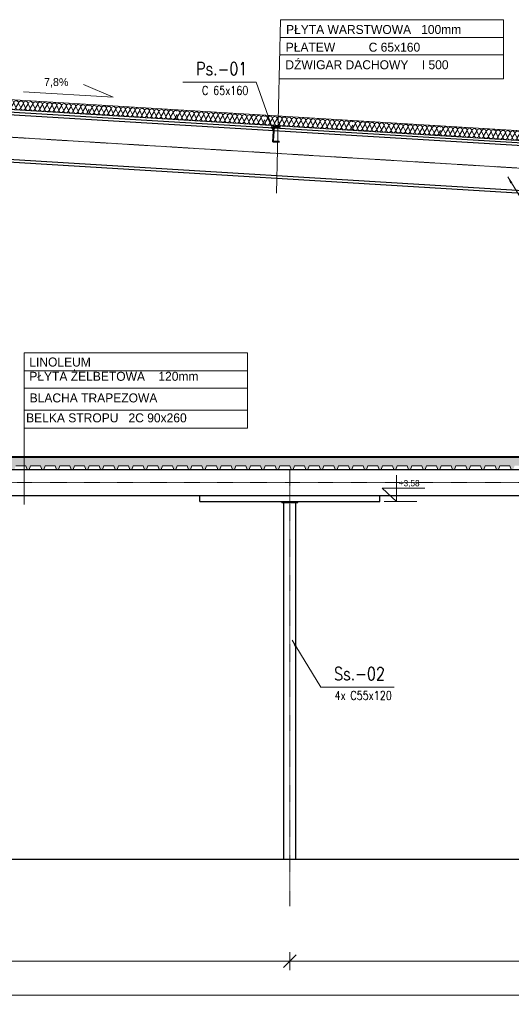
# Model space of a CAD drawing. Header units: millimetres. Extents: x 652812 to 679258, y -323398 to -312919.
# Tile 2 of 4: x 659761 to 664677, y -323398 to -313548. Entities that reach past the tile are written whole.
import ezdxf

# ---------------------------------------------------------------- set-up
doc = ezdxf.new("R2010")
doc.units = ezdxf.units.MM
doc.header["$LTSCALE"] = 10
doc.linetypes.add('DASHDOT', pattern=[1, 0.5, -0.25, 0, -0.25])
doc.layers.get('DEFPOINTS').update_dxf_attribs({"color": 250})
for name, color, linetype, lineweight in [('P-Linia1', 3, 'Continuous', 35), ('P-Linia4', 9, 'Continuous', 5), ('P-Opis', 1, 'Continuous', 18), ('P-Osie', 160, 'DASHDOT', 18), ('P-Szraf', 250, 'Continuous', 5), ('P-Wymiar', 254, 'Continuous', 9), ('Sciany', 1, 'Continuous', 30), ('Widokowe', 254, 'Continuous', 15)]:
    doc.layers.add(name, color=color, linetype=linetype, lineweight=lineweight)
doc.styles.add('CDMSTYLE', font='simplex.shx', dxfattribs={"width": 0.8})
doc.styles.add('Romans', font='Romans.shx')
doc.dimstyles.new('A50', dxfattribs={"dimscale": 50, "dimtxt": 1.75, "dimasz": 0.1, "dimexe": 0, "dimexo": 0, "dimgap": 1, "dimtad": 1, "dimdec": 4, "dimrnd": 0.1, "dimdsep": 46, "dimtxsty": 'Romans', "dimblk": '[[[[[[[[', "dimcen": 2, "dimdle": 2, "dimse1": 1, "dimse2": 1, "dimclrd": 256, "dimclrt": 1, "dimadec": 0, "dimazin": 0, "dimtfac": 1, "dimtdec": 4, "dimtix": 1, "dimtmove": 2, "dimatfit": 3, "dimldrblk": '[[[[[[[[', "dimfxl": 1, "dimtvp": 0.6, "dimtolj": 1, "dimlwd": -1, "dimarcsym": 0})
doc.dimstyles.new('C_1_50', dxfattribs={"dimscale": 0.1, "dimtxt": 800, "dimasz": 700, "dimexe": 750, "dimexo": 750, "dimgap": 400, "dimtad": 1, "dimdec": 1, "dimrnd": 1, "dimzin": 9, "dimtxsty": 'CDMSTYLE', "dimblk": 'ARCHTICK', "dimcen": 700, "dimdle": 750, "dimclrd": 256, "dimclre": 256, "dimclrt": 1, "dimadec": 1, "dimazin": 2, "dimtfac": 1, "dimtdec": 1, "dimtix": 1, "dimtmove": 2, "dimatfit": 3, "dimfxl": 1500, "dimtvp": 1, "dimtolj": 1, "dimtzin": 0, "dimlwd": -1, "dimlwe": -1, "dimarcsym": 0})

# ---------------------------------------------------------------- blocks, each defined once
blk = doc.blocks.new('ggg')
at = {"layer": 'P-Szraf'}
for p, q in [((-1, -67.2), (-3.7, -61.4)), ((-3.7, -61.4), (-1, -67.2)), ((-1, -67.2), (25.6, -24.2)), ((46.7, -70.1), (25.6, -24.2)), ((25.6, -24.2), (46.7, -70.1)), ((46.7, -70.1), (73.3, -27.1)), ((94.5, -73), (73.3, -27.1)), ((73.3, -27.1), (94.5, -73)), ((94.5, -73), (121.1, -30)), ((142.3, -75.9), (121.1, -30)), ((121.1, -30), (142.3, -75.9)), ((142.3, -75.9), (168.9, -32.9)), ((190.1, -78.8), (168.9, -32.9)), ((168.9, -32.9), (190.1, -78.8)), ((190.1, -78.8), (216.7, -35.9)), ((237.9, -81.7), (216.7, -35.9)), ((216.7, -35.9), (237.9, -81.7)), ((237.9, -81.7), (264.5, -38.8)), ((285.7, -84.7), (264.5, -38.8)), ((264.5, -38.8), (285.7, -84.7)), ((285.7, -84.7), (312.3, -41.7)), ((333.4, -87.6), (312.3, -41.7)), ((312.3, -41.7), (333.4, -87.6)), ((333.4, -87.6), (360, -44.6)), ((381.2, -90.5), (360, -44.6)), ((360, -44.6), (381.2, -90.5)), ((381.2, -90.5), (407.8, -47.5)), ((429, -93.4), (407.8, -47.5)), ((407.8, -47.5), (429, -93.4)), ((429, -93.4), (455.6, -50.4)), ((476.8, -96.3), (455.6, -50.4)), ((455.6, -50.4), (476.8, -96.3)), ((476.8, -96.3), (503.4, -53.3)), ((524.6, -99.2), (503.4, -53.3)), ((503.4, -53.3), (524.6, -99.2)), ((524.6, -99.2), (551.2, -56.2)), ((572.4, -102.1), (551.2, -56.2)), ((551.2, -56.2), (572.4, -102.1)), ((572.4, -102.1), (598.9, -59.1)), ((620.1, -105), (598.9, -59.1)), ((598.9, -59.1), (620.1, -105)), ((620.1, -105), (646.7, -62)), ((667.9, -107.9), (646.7, -62)), ((646.7, -62), (667.9, -107.9)), ((667.9, -107.9), (694.5, -64.9)), ((715.7, -110.8), (694.5, -64.9)), ((694.5, -64.9), (715.7, -110.8)), ((715.7, -110.8), (742.3, -67.8)), ((763.5, -113.7), (742.3, -67.8)), ((742.3, -67.8), (763.5, -113.7)), ((763.5, -113.7), (790.1, -70.7)), ((790.1, -70.7), (811.3, -116.6)), ((790.1, -70.7), (811.3, -116.6)), ((811.3, -116.6), (837.9, -73.6)), ((837.9, -73.6), (859, -119.5)), ((837.9, -73.6), (859, -119.5)), ((859, -119.5), (876, -92.1))]:
    blk.add_line(p, q, dxfattribs=at)
for centre, start, end in [((1.6, -23.9), 359.23879, 93.83085), ((-24.9, -64.6), 327.16392, 353.7988), ((22.9, -67.5), 179.23879, 353.7988), ((49.4, -26.8), 359.23879, 173.7988), ((70.7, -70.4), 179.23879, 353.7988), ((97.2, -29.7), 359.23879, 173.7988), ((118.5, -73.3), 179.23879, 353.7988), ((144.9, -32.6), 359.23879, 173.7988), ((166.3, -76.3), 179.23879, 353.7988), ((192.7, -35.5), 359.23879, 173.7988), ((214.1, -79.2), 179.23879, 353.7988), ((240.5, -38.4), 359.23879, 173.7988), ((261.8, -82.1), 179.23879, 353.7988), ((288.3, -41.3), 359.23879, 173.7988), ((309.6, -85), 179.23879, 353.7988), ((336.1, -44.3), 359.23879, 173.7988), ((357.4, -87.9), 179.23879, 353.7988), ((383.9, -47.2), 359.23879, 173.7988), ((405.2, -90.8), 179.23879, 353.7988), ((431.6, -50.1), 359.23879, 173.7988), ((453, -93.7), 179.23879, 353.7988), ((479.4, -53), 359.23879, 173.7988), ((500.7, -96.6), 179.23879, 353.7988), ((527.2, -55.9), 359.23879, 173.7988), ((575, -58.8), 359.23879, 173.7988), ((622.8, -61.7), 359.23879, 173.7988), ((670.6, -64.6), 359.23879, 173.7988), ((718.3, -67.5), 359.23879, 173.7988), ((766.1, -70.4), 359.23879, 173.7988), ((813.9, -73.3), 359.23879, 173.7988), ((861.7, -76.2), 46.89814, 173.7988), ((548.5, -99.5), 179.23879, 353.7988), ((596.3, -102.4), 179.23879, 353.7988), ((644.1, -105.3), 179.23879, 353.7988), ((691.9, -108.2), 179.23879, 353.7988), ((739.7, -111.1), 179.23879, 353.7988), ((787.4, -114), 179.23879, 353.7988), ((835.2, -116.9), 179.23879, 353.7988), ((883, -119.9), 179.23879, 245.34663)]:
    blk.add_arc(centre, 24, start, end, dxfattribs=at)
blk = doc.blocks.new('_ArchTick')
at = {"color": 0, "linetype": 'ByBlock', "const_width": 15}
blk.add_lwpolyline([(-50, -50), (50, 50)], dxfattribs=at)
blk = doc.blocks.new('[[[[[[[[')
at = {"layer": 'P-Wymiar'}
for p, q in [((-12.7, -12.7), (12.7, 12.7)), ((0, 0), (-4.6, 0)), ((0, 18), (0, -18))]:
    blk.add_line(p, q, dxfattribs=at)
blk = doc.blocks.new('*D13')
at = {"layer": 'DEFPOINTS', "color": 0}
for p in [(656323.7, -321550.6), (662463.7, -321550.6), (662463.7, -322965.5)]:
    blk.add_point(p, dxfattribs=at)
at = {"layer": 'P-Wymiar'}
blk.add_line((656328.7, -322965.5), (662458.7, -322965.5), dxfattribs=at)
at = {"layer": 'P-Wymiar', "xscale": 5, "yscale": 5, "zscale": 5, "rotation": 180}
blk.add_blockref('[[[[[[[[', (656323.7, -322965.5), dxfattribs=at)
at = {"layer": 'P-Wymiar', "xscale": 5, "yscale": 5, "zscale": 5}
blk.add_blockref('[[[[[[[[', (662463.7, -322965.5), dxfattribs=at)
at = {"layer": 'P-Wymiar', "color": 1, "insert": (659393.7, -322871.8), "char_height": 87.5, "attachment_point": 5, "style": 'Romans'}
blk.add_mtext('\\A1;6140', dxfattribs=at)
blk = doc.blocks.new('*D15')
at = {"layer": 'DEFPOINTS', "color": 0}
for p in [(656323.7, -321550.6), (676023.7, -321550.6), (676023.7, -323308.1)]:
    blk.add_point(p, dxfattribs=at)
at = {"layer": 'P-Wymiar'}
blk.add_line((656328.7, -323308.1), (676018.7, -323308.1), dxfattribs=at)
at = {"layer": 'P-Wymiar', "xscale": 5, "yscale": 5, "zscale": 5, "rotation": 180}
blk.add_blockref('[[[[[[[[', (656323.7, -323308.1), dxfattribs=at)
at = {"layer": 'P-Wymiar', "xscale": 5, "yscale": 5, "zscale": 5}
blk.add_blockref('[[[[[[[[', (676023.7, -323308.1), dxfattribs=at)
at = {"layer": 'P-Wymiar', "color": 1, "insert": (666173.7, -323214.4), "char_height": 87.5, "attachment_point": 5, "style": 'Romans'}
blk.add_mtext('\\A1;19700', dxfattribs=at)
blk = doc.blocks.new('*D21')
at = {"layer": 'DEFPOINTS', "color": 0}
for p in [(662463.7, -322020.4), (668323.7, -322020.4), (668323.7, -322965.5)]:
    blk.add_point(p, dxfattribs=at)
at = {"layer": 'P-Wymiar'}
blk.add_line((662468.7, -322965.5), (668318.7, -322965.5), dxfattribs=at)
at = {"layer": 'P-Wymiar', "xscale": 5, "yscale": 5, "zscale": 5, "rotation": 180}
blk.add_blockref('[[[[[[[[', (662463.7, -322965.5), dxfattribs=at)
at = {"layer": 'P-Wymiar', "xscale": 5, "yscale": 5, "zscale": 5}
blk.add_blockref('[[[[[[[[', (668323.7, -322965.5), dxfattribs=at)
at = {"layer": 'P-Wymiar', "color": 1, "insert": (665393.7, -322871.8), "char_height": 87.5, "attachment_point": 5, "style": 'Romans'}
blk.add_mtext('\\A1;5860', dxfattribs=at)

msp = doc.modelspace()

# ---------------------------------------------------------------- hatches: boundary and pattern name
at = {"layer": 'P-Szraf'}
h = msp.add_hatch(dxfattribs=at)
h.set_pattern_fill('ANSI33', color=256, scale=12, style=0)
h.set_pattern_definition([(45, (459321.694, -128816.01), (-53.881537, 53.881537), []), (45, (459375.575, -128816.01), (-53.881537, 53.881537), [38.1, -19.05])])
h.paths.add_polyline_path([(668459.78811, -317926.4089), (668323.69143, -317926.4089), (668323.69143, -318010.79247), (668331.36186, -318010.79247), (668344.71803, -318046.4089), (668364.71803, -318046.4089), (668378.07419, -318010.79247), (668459.78811, -318010.79247)])
h.paths.add_polyline_path([(668323.69143, -317926.4089), (668143.69143, -317926.4089), (668143.69143, -318010.79247), (668184.64953, -318010.79247), (668198.0057, -318046.4089), (668218.0057, -318046.4089), (668231.36186, -318010.79247), (668323.69143, -318010.79247)])
h.paths.add_polyline_path([(668143.69143, -317926.4089), (665676.30993, -317926.4089), (665676.30993, -317946.4089), (665654.34241, -317926.4089), (656503.69143, -317926.4089), (656503.69143, -318010.79247), (656594.37556, -318010.79247), (656607.73173, -318046.4089), (656627.73173, -318046.4089), (656641.08789, -318010.79247), (656741.08789, -318010.79247), (656754.44406, -318046.4089), (656774.44406, -318046.4089), (656787.80022, -318010.79247), (656887.80022, -318010.79247), (656901.15638, -318046.4089), (656921.15638, -318046.4089), (656934.51255, -318010.79247), (657034.51255, -318010.79247), (657047.86871, -318046.4089), (657067.86871, -318046.4089), (657081.22488, -318010.79247), (657181.22488, -318010.79247), (657194.58104, -318046.4089), (657214.58104, -318046.4089), (657227.93721, -318010.79247), (657327.93721, -318010.79247), (657341.29337, -318046.4089), (657361.29337, -318046.4089), (657374.64953, -318010.79247), (657474.64953, -318010.79247), (657488.0057, -318046.4089), (657508.0057, -318046.4089), (657521.36186, -318010.79247), (657621.36186, -318010.79247), (657634.71803, -318046.4089), (657654.71803, -318046.4089), (657668.07419, -318010.79247), (657768.07419, -318010.79247), (657781.43036, -318046.4089), (657801.43036, -318046.4089), (657814.78652, -318010.79247), (657914.78652, -318010.79247), (657928.14269, -318046.4089), (657948.14269, -318046.4089), (657961.49885, -318010.79247), (658061.49885, -318010.79247), (658074.85501, -318046.4089), (658094.85501, -318046.4089), (658108.21118, -318010.79247), (658208.21118, -318010.79247), (658221.56734, -318046.4089), (658241.56734, -318046.4089), (658254.92351, -318010.79247), (658354.92351, -318010.79247), (658368.27967, -318046.4089), (658388.27967, -318046.4089), (658401.63584, -318010.79247), (658501.63584, -318010.79247), (658514.992, -318046.4089), (658534.992, -318046.4089), (658548.34816, -318010.79247), (658648.34816, -318010.79247), (658661.70433, -318046.4089), (658681.70433, -318046.4089), (658695.06049, -318010.79247), (658795.06049, -318010.79247), (658808.41666, -318046.4089), (658828.41666, -318046.4089), (658841.77282, -318010.79247), (658941.77282, -318010.79247), (658955.12899, -318046.4089), (658975.12899, -318046.4089), (658988.48515, -318010.79247), (659088.48515, -318010.79247), (659101.84132, -318046.4089), (659121.84132, -318046.4089), (659135.19748, -318010.79247), (659235.19748, -318010.79247), (659248.55364, -318046.4089), (659268.55364, -318046.4089), (659281.90981, -318010.79247), (659381.90981, -318010.79247), (659395.26597, -318046.4089), (659415.26597, -318046.4089), (659428.62214, -318010.79247), (659528.62214, -318010.79247), (659541.9783, -318046.4089), (659561.9783, -318046.4089), (659575.33447, -318010.79247), (659675.33447, -318010.79247), (659688.69063, -318046.4089), (659708.69063, -318046.4089), (659722.0468, -318010.79247), (659822.0468, -318010.79247), (659835.40296, -318046.4089), (659855.40296, -318046.4089), (659868.75912, -318010.79247), (659968.75912, -318010.79247), (659982.11529, -318046.4089), (660002.11529, -318046.4089), (660015.47145, -318010.79247), (660115.47145, -318010.79247), (660128.82762, -318046.4089), (660148.82762, -318046.4089), (660162.18378, -318010.79247), (660262.18378, -318010.79247), (660275.53995, -318046.4089), (660295.53995, -318046.4089), (660308.89611, -318010.79247), (660408.89611, -318010.79247), (660422.25227, -318046.4089), (660442.25227, -318046.4089), (660455.60844, -318010.79247), (660555.60844, -318010.79247), (660568.9646, -318046.4089), (660588.9646, -318046.4089), (660602.32077, -318010.79247), (660702.32077, -318010.79247), (660715.67693, -318046.4089), (660735.67693, -318046.4089), (660749.0331, -318010.79247), (660849.0331, -318010.79247), (660862.38926, -318046.4089), (660882.38926, -318046.4089), (660895.74543, -318010.79247), (660995.74543, -318010.79247), (661009.10159, -318046.4089), (661029.10159, -318046.4089), (661042.45775, -318010.79247), (661142.45775, -318010.79247), (661155.81392, -318046.4089), (661175.81392, -318046.4089), (661189.17008, -318010.79247), (661289.17008, -318010.79247), (661302.52625, -318046.4089), (661322.52625, -318046.4089), (661335.88241, -318010.79247), (661435.88241, -318010.79247), (661449.23858, -318046.4089), (661469.23858, -318046.4089), (661482.59474, -318010.79247), (661582.59474, -318010.79247), (661595.9509, -318046.4089), (661615.9509, -318046.4089), (661629.30707, -318010.79247), (661729.30707, -318010.79247), (661742.66323, -318046.4089), (661762.66323, -318046.4089), (661776.0194, -318010.79247), (661876.0194, -318010.79247), (661889.37556, -318046.4089), (661909.37556, -318046.4089), (661922.73173, -318010.79247), (662022.73173, -318010.79247), (662036.08789, -318046.4089), (662056.08789, -318046.4089), (662069.44406, -318010.79247), (662169.44406, -318010.79247), (662182.80022, -318046.4089), (662202.80022, -318046.4089), (662216.15638, -318010.79247), (662316.15638, -318010.79247), (662329.51255, -318046.4089), (662349.51255, -318046.4089), (662362.86871, -318010.79247), (662462.86871, -318010.79247), (662476.22488, -318046.4089), (662496.22488, -318046.4089), (662509.58104, -318010.79247), (662609.58104, -318010.79247), (662622.93721, -318046.4089), (662642.93721, -318046.4089), (662656.29337, -318010.79247), (662756.29337, -318010.79247), (662769.64953, -318046.4089), (662789.64953, -318046.4089), (662803.0057, -318010.79247), (662903.0057, -318010.79247), (662916.36186, -318046.4089), (662936.36186, -318046.4089), (662949.71803, -318010.79247), (663049.71803, -318010.79247), (663063.07419, -318046.4089), (663083.07419, -318046.4089), (663096.43036, -318010.79247), (663196.43036, -318010.79247), (663209.78652, -318046.4089), (663229.78652, -318046.4089), (663243.14269, -318010.79247), (663343.14269, -318010.79247), (663356.49885, -318046.4089), (663376.49885, -318046.4089), (663389.85501, -318010.79247), (663489.85501, -318010.79247), (663503.21118, -318046.4089), (663523.21118, -318046.4089), (663536.56734, -318010.79247), (663636.56734, -318010.79247), (663649.92351, -318046.4089), (663669.92351, -318046.4089), (663683.27967, -318010.79247), (663783.27967, -318010.79247), (663796.63584, -318046.4089), (663816.63584, -318046.4089), (663829.992, -318010.79247), (663929.992, -318010.79247), (663943.34816, -318046.4089), (663963.34816, -318046.4089), (663976.70433, -318010.79247), (664076.70433, -318010.79247), (664090.06049, -318046.4089), (664110.06049, -318046.4089), (664123.41666, -318010.79247), (664223.41666, -318010.79247), (664236.77282, -318046.4089), (664256.77282, -318046.4089), (664270.12899, -318010.79247), (664370.12899, -318010.79247), (664383.48515, -318046.4089), (664403.48515, -318046.4089), (664416.84132, -318010.79247), (664516.84132, -318010.79247), (664530.19748, -318046.4089), (664550.19748, -318046.4089), (664563.55364, -318010.79247), (664663.55364, -318010.79247), (664676.90981, -318046.4089), (664696.90981, -318046.4089), (664710.26597, -318010.79247), (664810.26597, -318010.79247), (664823.62214, -318046.4089), (664843.62214, -318046.4089), (664856.9783, -318010.79247), (664956.9783, -318010.79247), (664970.33447, -318046.4089), (664990.33447, -318046.4089), (665003.69063, -318010.79247), (665103.69063, -318010.79247), (665117.0468, -318046.4089), (665137.0468, -318046.4089), (665150.40296, -318010.79247), (665250.40296, -318010.79247), (665263.75912, -318046.4089), (665283.75912, -318046.4089), (665297.11529, -318010.79247), (665397.11529, -318010.79247), (665410.47145, -318046.4089), (665430.47145, -318046.4089), (665443.82762, -318010.79247), (665543.82762, -318010.79247), (665557.18378, -318046.4089), (665577.18378, -318046.4089), (665590.53995, -318010.79247), (665690.53995, -318010.79247), (665703.89611, -318046.4089), (665723.89611, -318046.4089), (665737.25227, -318010.79247), (665837.25227, -318010.79247), (665850.60844, -318046.4089), (665870.60844, -318046.4089), (665883.9646, -318010.79247), (665983.9646, -318010.79247), (665997.32077, -318046.4089), (666017.32077, -318046.4089), (666030.67693, -318010.79247), (666130.67693, -318010.79247), (666144.0331, -318046.4089), (666164.0331, -318046.4089), (666177.38926, -318010.79247), (666277.38926, -318010.79247), (666290.74543, -318046.4089), (666310.74543, -318046.4089), (666324.10159, -318010.79247), (666424.10159, -318010.79247), (666437.45775, -318046.4089), (666457.45775, -318046.4089), (666470.81392, -318010.79247), (666570.81392, -318010.79247), (666584.17008, -318046.4089), (666604.17008, -318046.4089), (666617.52625, -318010.79247), (666717.52625, -318010.79247), (666730.88241, -318046.4089), (666750.88241, -318046.4089), (666764.23858, -318010.79247), (666864.23858, -318010.79247), (666877.59474, -318046.4089), (666897.59474, -318046.4089), (666910.9509, -318010.79247), (667010.9509, -318010.79247), (667024.30707, -318046.4089), (667044.30707, -318046.4089), (667057.66323, -318010.79247), (667157.66323, -318010.79247), (667171.0194, -318046.4089), (667191.0194, -318046.4089), (667204.37556, -318010.79247), (667304.37556, -318010.79247), (667317.73173, -318046.4089), (667337.73173, -318046.4089), (667351.08789, -318010.79247), (667451.08789, -318010.79247), (667464.44406, -318046.4089), (667484.44406, -318046.4089), (667497.80022, -318010.79247), (667597.80022, -318010.79247), (667611.15638, -318046.4089), (667631.15638, -318046.4089), (667644.51255, -318010.79247), (667744.51255, -318010.79247), (667757.86871, -318046.4089), (667777.86871, -318046.4089), (667791.22488, -318010.79247), (667891.22488, -318010.79247), (667904.58104, -318046.4089), (667924.58104, -318046.4089), (667937.93721, -318010.79247), (668037.93721, -318010.79247), (668051.29337, -318046.4089), (668071.29337, -318046.4089), (668084.64953, -318010.79247), (668143.69143, -318010.79247)])
h.paths.add_polyline_path([(656503.69143, -317926.4089), (656323.69143, -317926.4089), (656323.69143, -318046.4089), (656334.30707, -318046.4089), (656347.66323, -318010.79247), (656447.66323, -318010.79247), (656461.0194, -318046.4089), (656481.0194, -318046.4089), (656494.37556, -318010.79247), (656503.69143, -318010.79247)])
h.paths.add_polyline_path([(656323.69143, -317926.4089), (656187.59474, -317926.4089), (656187.59474, -318046.4089), (656200.9509, -318010.79247), (656300.9509, -318010.79247), (656314.30707, -318046.4089), (656323.69143, -318046.4089)])

# ---------------------------------------------------------------- linework, layer by layer
at = {"layer": 'P-Linia4'}
for p, q in [((656068.84319, -314129.76361), (668578.02313, -314890.73873)), ((656068.84319, -314229.94848), (668578.03808, -314990.9245)), ((668459.78811, -317916.4089), (656187.59474, -317916.4089)), ((668459.78811, -317926.4089), (656187.59474, -317926.4089)), ((659722.0468, -318010.79247), (659822.0468, -318010.79247)), ((659822.0468, -318010.79247), (659835.40296, -318046.4089)), ((659835.40296, -318046.4089), (659855.40296, -318046.4089)), ((659868.75912, -318010.79247), (659855.40296, -318046.4089)), ((659868.75912, -318010.79247), (659968.75912, -318010.79247)), ((659968.75912, -318010.79247), (659982.11529, -318046.4089)), ((659982.11529, -318046.4089), (660002.11529, -318046.4089)), ((660015.47145, -318010.79247), (660002.11529, -318046.4089)), ((660015.47145, -318010.79247), (660115.47145, -318010.79247)), ((660115.47145, -318010.79247), (660128.82762, -318046.4089)), ((660128.82762, -318046.4089), (660148.82762, -318046.4089)), ((660162.18378, -318010.79247), (660148.82762, -318046.4089)), ((660162.18378, -318010.79247), (660262.18378, -318010.79247)), ((660262.18378, -318010.79247), (660275.53995, -318046.4089)), ((660275.53995, -318046.4089), (660295.53995, -318046.4089)), ((660308.89611, -318010.79247), (660295.53995, -318046.4089)), ((660308.89611, -318010.79247), (660408.89611, -318010.79247)), ((660408.89611, -318010.79247), (660422.25227, -318046.4089)), ((660422.25227, -318046.4089), (660442.25227, -318046.4089)), ((660455.60844, -318010.79247), (660442.25227, -318046.4089)), ((660455.60844, -318010.79247), (660555.60844, -318010.79247)), ((660555.60844, -318010.79247), (660568.9646, -318046.4089)), ((660568.9646, -318046.4089), (660588.9646, -318046.4089)), ((660602.32077, -318010.79247), (660588.9646, -318046.4089)), ((660602.32077, -318010.79247), (660702.32077, -318010.79247)), ((660702.32077, -318010.79247), (660715.67693, -318046.4089)), ((660715.67693, -318046.4089), (660735.67693, -318046.4089)), ((660749.0331, -318010.79247), (660735.67693, -318046.4089)), ((660749.0331, -318010.79247), (660849.0331, -318010.79247)), ((660849.0331, -318010.79247), (660862.38926, -318046.4089)), ((660862.38926, -318046.4089), (660882.38926, -318046.4089)), ((660895.74543, -318010.79247), (660882.38926, -318046.4089)), ((660895.74543, -318010.79247), (660995.74543, -318010.79247)), ((660995.74543, -318010.79247), (661009.10159, -318046.4089)), ((661009.10159, -318046.4089), (661029.10159, -318046.4089)), ((661042.45775, -318010.79247), (661029.10159, -318046.4089)), ((661042.45775, -318010.79247), (661142.45775, -318010.79247)), ((661142.45775, -318010.79247), (661155.81392, -318046.4089)), ((661155.81392, -318046.4089), (661175.81392, -318046.4089)), ((661189.17008, -318010.79247), (661175.81392, -318046.4089)), ((661189.17008, -318010.79247), (661289.17008, -318010.79247)), ((661289.17008, -318010.79247), (661302.52625, -318046.4089)), ((661302.52625, -318046.4089), (661322.52625, -318046.4089)), ((661335.88241, -318010.79247), (661322.52625, -318046.4089)), ((661335.88241, -318010.79247), (661435.88241, -318010.79247)), ((661435.88241, -318010.79247), (661449.23858, -318046.4089)), ((661449.23858, -318046.4089), (661469.23858, -318046.4089)), ((661482.59474, -318010.79247), (661469.23858, -318046.4089)), ((661482.59474, -318010.79247), (661582.59474, -318010.79247)), ((661582.59474, -318010.79247), (661595.9509, -318046.4089)), ((661595.9509, -318046.4089), (661615.9509, -318046.4089)), ((661629.30707, -318010.79247), (661615.9509, -318046.4089)), ((661629.30707, -318010.79247), (661729.30707, -318010.79247)), ((661729.30707, -318010.79247), (661742.66323, -318046.4089)), ((661742.66323, -318046.4089), (661762.66323, -318046.4089)), ((661776.0194, -318010.79247), (661762.66323, -318046.4089)), ((661776.0194, -318010.79247), (661876.0194, -318010.79247)), ((661876.0194, -318010.79247), (661889.37556, -318046.4089)), ((661889.37556, -318046.4089), (661909.37556, -318046.4089)), ((661922.73173, -318010.79247), (661909.37556, -318046.4089)), ((661922.73173, -318010.79247), (662022.73173, -318010.79247)), ((662022.73173, -318010.79247), (662036.08789, -318046.4089)), ((662036.08789, -318046.4089), (662056.08789, -318046.4089)), ((662069.44406, -318010.79247), (662056.08789, -318046.4089)), ((662069.44406, -318010.79247), (662169.44406, -318010.79247)), ((662169.44406, -318010.79247), (662182.80022, -318046.4089)), ((662182.80022, -318046.4089), (662202.80022, -318046.4089)), ((662216.15638, -318010.79247), (662202.80022, -318046.4089)), ((662216.15638, -318010.79247), (662316.15638, -318010.79247)), ((662316.15638, -318010.79247), (662329.51255, -318046.4089)), ((662329.51255, -318046.4089), (662349.51255, -318046.4089)), ((662362.86871, -318010.79247), (662349.51255, -318046.4089)), ((662362.86871, -318010.79247), (662462.86871, -318010.79247)), ((662462.86871, -318010.79247), (662476.22488, -318046.4089)), ((662476.22488, -318046.4089), (662496.22488, -318046.4089)), ((662509.58104, -318010.79247), (662496.22488, -318046.4089)), ((662509.58104, -318010.79247), (662609.58104, -318010.79247)), ((662609.58104, -318010.79247), (662622.93721, -318046.4089)), ((662622.93721, -318046.4089), (662642.93721, -318046.4089)), ((662656.29337, -318010.79247), (662642.93721, -318046.4089)), ((662656.29337, -318010.79247), (662756.29337, -318010.79247)), ((662756.29337, -318010.79247), (662769.64953, -318046.4089)), ((662769.64953, -318046.4089), (662789.64953, -318046.4089)), ((662803.0057, -318010.79247), (662789.64953, -318046.4089)), ((662803.0057, -318010.79247), (662903.0057, -318010.79247)), ((662903.0057, -318010.79247), (662916.36186, -318046.4089)), ((662916.36186, -318046.4089), (662936.36186, -318046.4089)), ((662949.71803, -318010.79247), (662936.36186, -318046.4089)), ((662949.71803, -318010.79247), (663049.71803, -318010.79247)), ((663049.71803, -318010.79247), (663063.07419, -318046.4089)), ((663063.07419, -318046.4089), (663083.07419, -318046.4089)), ((663096.43036, -318010.79247), (663083.07419, -318046.4089)), ((663096.43036, -318010.79247), (663196.43036, -318010.79247)), ((663196.43036, -318010.79247), (663209.78652, -318046.4089)), ((663209.78652, -318046.4089), (663229.78652, -318046.4089)), ((663243.14269, -318010.79247), (663229.78652, -318046.4089)), ((663243.14269, -318010.79247), (663343.14269, -318010.79247)), ((663343.14269, -318010.79247), (663356.49885, -318046.4089)), ((663356.49885, -318046.4089), (663376.49885, -318046.4089)), ((663389.85501, -318010.79247), (663376.49885, -318046.4089)), ((663389.85501, -318010.79247), (663489.85501, -318010.79247)), ((663489.85501, -318010.79247), (663503.21118, -318046.4089)), ((663503.21118, -318046.4089), (663523.21118, -318046.4089)), ((663536.56734, -318010.79247), (663523.21118, -318046.4089)), ((663536.56734, -318010.79247), (663636.56734, -318010.79247)), ((663636.56734, -318010.79247), (663649.92351, -318046.4089)), ((663649.92351, -318046.4089), (663669.92351, -318046.4089)), ((663683.27967, -318010.79247), (663669.92351, -318046.4089)), ((663683.27967, -318010.79247), (663783.27967, -318010.79247)), ((663783.27967, -318010.79247), (663796.63584, -318046.4089)), ((663796.63584, -318046.4089), (663816.63584, -318046.4089)), ((663829.992, -318010.79247), (663816.63584, -318046.4089)), ((663829.992, -318010.79247), (663929.992, -318010.79247)), ((663929.992, -318010.79247), (663943.34816, -318046.4089)), ((663943.34816, -318046.4089), (663963.34816, -318046.4089)), ((663976.70433, -318010.79247), (663963.34816, -318046.4089)), ((663976.70433, -318010.79247), (664076.70433, -318010.79247)), ((664076.70433, -318010.79247), (664090.06049, -318046.4089)), ((664090.06049, -318046.4089), (664110.06049, -318046.4089)), ((664123.41666, -318010.79247), (664110.06049, -318046.4089)), ((664123.41666, -318010.79247), (664223.41666, -318010.79247)), ((664223.41666, -318010.79247), (664236.77282, -318046.4089)), ((664236.77282, -318046.4089), (664256.77282, -318046.4089)), ((664270.12899, -318010.79247), (664256.77282, -318046.4089)), ((664270.12899, -318010.79247), (664370.12899, -318010.79247)), ((664370.12899, -318010.79247), (664383.48515, -318046.4089)), ((664383.48515, -318046.4089), (664403.48515, -318046.4089)), ((664416.84132, -318010.79247), (664403.48515, -318046.4089)), ((664416.84132, -318010.79247), (664516.84132, -318010.79247)), ((664516.84132, -318010.79247), (664530.19748, -318046.4089)), ((664530.19748, -318046.4089), (664550.19748, -318046.4089)), ((664563.55364, -318010.79247), (664550.19748, -318046.4089)), ((664563.55364, -318010.79247), (664663.55364, -318010.79247)), ((664663.55364, -318010.79247), (664676.90981, -318046.4089)), ((663404.35819, -318366.4089), (663733.52892, -318366.4089))]:
    msp.add_line(p, q, dxfattribs=at)
at = {"layer": 'P-Osie'}
for p, q in [((669164.62223, -315301.07942), (656098.89684, -314506.24779)), ((662463.69143, -322416.16181), (662463.69143, -318057.28012)), ((656187.59474, -318176.4089), (668459.78811, -318176.4089))]:
    msp.add_line(p, q, dxfattribs=at)
at = {"layer": 'P-Wymiar'}
for p, q in [((662330.20993, -315283.92005), (662367.89988, -313547.97238)), ((662367.89988, -313547.97238), (664598.30756, -313547.97238)), ((664598.30756, -313547.97238), (664598.30756, -314139.15187)), ((662364.4239, -313725.25568), (664598.30756, -313725.25568)), ((662360.98098, -313900.85356), (664598.30756, -313900.85356)), ((660697.29017, -314322.78889), (660398.95582, -314197.53163)), ((664598.30756, -314139.15187), (662356.30869, -314139.15187)), ((659800.58894, -314268.23957), (660697.29017, -314322.78889)), ((659807.26358, -316882.0091), (662037.67126, -316882.0091)), ((659807.26358, -316882.0091), (659807.26358, -318396.7447)), ((662037.67126, -317633.89361), (662037.67126, -316882.0091)), ((659807.26358, -317059.29241), (662037.67126, -317059.29241)), ((659807.26358, -317234.89029), (662037.67126, -317234.89029)), ((662037.67126, -317454.77743), (659807.26358, -317454.77743)), ((662037.67126, -317633.89361), (659807.26358, -317633.89361))]:
    msp.add_line(p, q, dxfattribs=at)
at = {"layer": 'Sciany'}
for p, q in [((668553.69517, -315013.40632), (656098.85288, -314255.73674)), ((668553.69517, -315040.45623), (656098.8572, -314282.78692)), ((662291.2514, -314768.77409), (662300.96677, -314609.06933)), ((662300.96677, -314609.06933), (662365.84683, -314613.0162)), ((662365.20926, -314623.49683), (662365.84683, -314613.0162)), ((662299.37513, -314758.74888), (662307.81536, -314620.00536)), ((662307.81536, -314620.00536), (662365.20926, -314623.49683)), ((668553.69517, -315487.37316), (656098.93649, -314729.70867)), ((668503.69143, -315511.38117), (656103.17176, -314757.01623)), ((662291.2514, -314768.77409), (662356.13146, -314772.72096)), ((662299.37513, -314758.74888), (662356.76903, -314762.24034)), ((662356.13146, -314772.72096), (662356.76903, -314762.24034)), ((656187.59474, -318046.4089), (668459.78811, -318046.4089)), ((656187.59474, -318306.4089), (668459.78811, -318306.4089)), ((661563.69143, -318366.4089), (661563.69143, -318306.4089)), ((663363.69143, -318366.4089), (663363.69143, -318306.4089)), ((661563.69143, -318366.4089), (663363.69143, -318366.4089)), ((662383.69143, -318366.4089), (662543.69143, -318366.4089)), ((662383.69143, -318376.4089), (662383.69143, -318366.4089)), ((662383.69143, -318376.4089), (662543.69143, -318376.4089)), ((662403.69143, -318366.4089), (662523.69143, -318366.4089)), ((662403.69143, -321946.4089), (662403.69143, -318376.4089)), ((662523.69143, -321946.4089), (662523.69143, -318376.4089)), ((662543.69143, -318376.4089), (662543.69143, -318366.4089)), ((654152.73211, -321946.4089), (679257.84976, -321946.4089))]:
    msp.add_line(p, q, dxfattribs=at)
at = {"layer": 'Widokowe'}
for p, q in [((663528.04608, -318366.4089), (663528.04608, -318104.52294)), ((663811.91132, -318235.46592), (663384.22147, -318235.46592)), ((663384.22147, -318235.46592), (663528.04608, -318366.4089))]:
    msp.add_line(p, q, dxfattribs=at)

# ---------------------------------------------------------------- block references
at = {"layer": 'Sciany'}
for p in [(659581.05835, -314350.02016), (660459.11214, -314403.4351), (661337.16594, -314456.85004), (662215.21973, -314510.26498), (663093.27352, -314563.67992), (663971.32731, -314617.09486)]:
    msp.add_blockref('ggg', p, dxfattribs=at)

# ---------------------------------------------------------------- texts
at = {"layer": 'P-Linia1', "color": 3, "char_height": 131.25, "attachment_point": 4, "style": 'CDMSTYLE'}
for s, insert in [('Ps.-01', (661524.74373, -314038.56145)), ('Ss.-02', (662904.45375, -320090.6048))]:
    msp.add_mtext(s, dxfattribs=dict(at, insert=insert))
at = {"layer": 'P-Opis', "char_height": 131.25, "attachment_point": 5, "style": 'CDMSTYLE'}
for s, insert in [('{\\H0.6667x;\\C1;C 65x160}', (661815.93942, -314255.56759)), ('{\\H0.6667x;\\C1;4x C55x120}', (663195.64944, -320307.61094))]:
    msp.add_mtext(s, dxfattribs=dict(at, insert=insert))
at = {"layer": 'Widokowe', "attachment_point": 1}
for s, insert, char_height, width in [('PŁYTA WARSTWOWA   100mm', (662424.80616, -313600.96029), 90, 3192.6884882), ('PŁATEW          C 65x160', (662421.33019, -313778.24359), 90, 3192.6884882), ('DŹWIGAR DACHOWY    I 500', (662417.88726, -313953.84147), 90, 3192.6884882), ('7,8%', (660004.86124, -314131.79671), 80, 2376.3006402), ('LINOLEUM    ', (659857.25095, -316927.63046), 90, 3192.6884882), ('PŁYTA ŻELBETOWA    120mm', (659857.25095, -317070.59585), 90, 3192.6884882), ('BLACHA TRAPEZOWA      ', (659860.69388, -317286.72884), 90, 3192.6884882), ('BELKA STROPU   2C 90x260', (659825.77209, -317486.25412), 90, 3192.6884882), ('+3,58', (663551.65241, -318153.73716), 61.6, 1829.751493)]:
    msp.add_mtext(s, dxfattribs=dict(at, insert=insert, char_height=char_height, width=width))

# ---------------------------------------------------------------- dimensions: what is measured, and where the dimension line sits
at = {"layer": 'P-Wymiar'}
for base, p1, p2, picture, middle in [((662463.69143, -322965.52827), (656323.69143, -321550.6113), (662463.69143, -321550.6113), '*D13', (659393.69143, -322871.77827)), ((676023.69143, -323308.12787), (656323.69143, -321550.6113), (676023.69143, -321550.6113), '*D15', (666173.69143, -323214.37787)), ((668323.69143, -322965.52827), (662463.69143, -322020.36421), (668323.69143, -322020.36421), '*D21', (665393.69143, -322871.77827))]:
    dim = msp.add_linear_dim(base=base, p1=p1, p2=p2, dimstyle='A50', dxfattribs=at)
    dim.commit()
    dim.dimension.update_dxf_attribs({"geometry": picture, "text_midpoint": middle})

# ---------------------------------------------------------------- leaders
for points in [[(662304.25409, -314683.00562), (662127.25189, -314172.94949), (661392.44849, -314172.94949)], [(664641.55559, -315120.92308), (664928.83185, -315590.51674), (665663.63525, -315590.51674)], [(662484.88225, -319755.39917), (662772.15851, -320224.99284), (663506.96191, -320224.99284)]]:
    msp.add_leader(points, dimstyle='C_1_50', dxfattribs=at)

doc.saveas('drawing.dxf')
